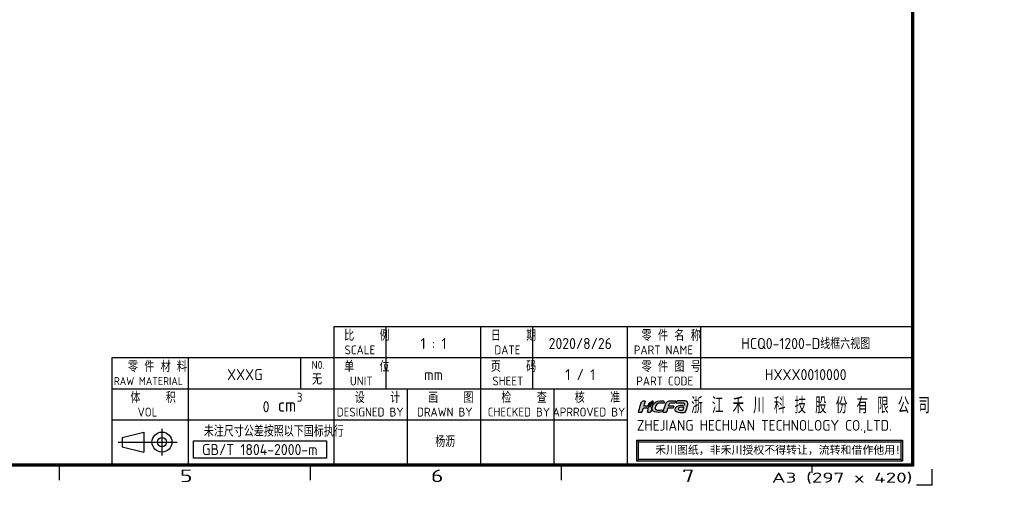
# Model space of a CAD drawing. Extents: x 0 to 576, y 0 to 389.
# Tile 20 of 22: x 288 to 576, y 0 to 136. Entities that reach past the tile are written whole.
import ezdxf
from ezdxf.enums import TextEntityAlignment as Align

# ---------------------------------------------------------------- set-up
doc = ezdxf.new("R2010")
doc.units = 0
doc.header["$LTSCALE"] = 23.1
doc.header["$MEASUREMENT"] = 0
doc.layers.get('0').update_dxf_attribs({"linetype": 'CONTINUOUS'})
doc.layers.add('限高区域④', color=3, linetype='CONTINUOUS')
doc.layers.add('限高区域⑤', color=4, linetype='CONTINUOUS')
doc.styles.get("Standard").update_dxf_attribs({"font": 'isocp3.shx', "bigfont": 'gbcbig.shx'})

# ---------------------------------------------------------------- blocks, each defined once
blk = doc.blocks.new('*T1')
at = {"linetype": 'ByBlock', "width": 1.656197}
blk.add_text('A3 (297 x 420)', height=2, dxfattribs=at).set_placement((367, 16), (395, 16), align=Align.FIT)
blk = doc.blocks.new('hcfa')
at = {"layer": '限高区域⑤'}
h = blk.add_hatch(color=164, dxfattribs=at)
edge = h.paths.add_edge_path()
edge.add_spline(control_points=[(7.07, 2.36), (6.56, 2.36), (5.94, 2.45), (5.68, 1.95)], knot_values=[0.842105, 0.842105, 0.842105, 0.842105, 0.894737, 0.894737, 0.894737, 0.894737], degree=3, periodic=0)
edge.add_spline(control_points=[(5.68, 1.95), (5.5, 1.6), (5.1, 0.37), (5.04, 0.05)], knot_values=[0.894737, 0.894737, 0.894737, 0.894737, 1, 1, 1, 1], degree=3, periodic=0)
edge.add_spline(control_points=[(5.04, 0.05), (5.04, 0.02), (5.04, -0.03), (5.11, -0.03), (5.11, -0.03), (5.11, -0.03), (5.64, -0.03), (5.64, -0.03)], knot_values=[0, 0, 0, 0, 0.052632, 0.052632, 0.052632, 0.052632, 0.105263, 0.105263, 0.105263, 0.105263], degree=3, periodic=0)
edge.add_spline(control_points=[(5.64, -0.03), (5.76, -0.03), (5.74, 0.02), (5.79, 0.22)], knot_values=[0.105263, 0.105263, 0.105263, 0.105263, 0.157895, 0.157895, 0.157895, 0.157895], degree=3, periodic=0)
edge.add_spline(control_points=[(5.79, 0.22), (5.83, 0.33), (5.92, 0.77), (6.02, 0.82)], knot_values=[0.157895, 0.157895, 0.157895, 0.157895, 0.210526, 0.210526, 0.210526, 0.210526], degree=3, periodic=0)
edge.add_spline(control_points=[(6.02, 0.82), (6.12, 0.94), (6.84, 0.81), (7.05, 0.86)], knot_values=[0.210526, 0.210526, 0.210526, 0.210526, 0.263158, 0.263158, 0.263158, 0.263158], degree=3, periodic=0)
edge.add_spline(control_points=[(7.05, 0.86), (7.09, 0.87), (7.11, 0.89), (7.12, 0.92)], knot_values=[0.263158, 0.263158, 0.263158, 0.263158, 0.315789, 0.315789, 0.315789, 0.315789], degree=3, periodic=0)
edge.add_spline(control_points=[(7.12, 0.92), (7.14, 0.97), (7.21, 1.14), (7.21, 1.2)], knot_values=[0.315789, 0.315789, 0.315789, 0.315789, 0.368421, 0.368421, 0.368421, 0.368421], degree=3, periodic=0)
edge.add_spline(control_points=[(7.21, 1.2), (7.21, 1.24), (7.23, 1.29), (7.18, 1.3)], knot_values=[0.368421, 0.368421, 0.368421, 0.368421, 0.421053, 0.421053, 0.421053, 0.421053], degree=3, periodic=0)
edge.add_spline(control_points=[(7.18, 1.3), (6.84, 1.38), (6.46, 1.35), (6.12, 1.32)], knot_values=[0.421053, 0.421053, 0.421053, 0.421053, 0.473684, 0.473684, 0.473684, 0.473684], degree=3, periodic=0)
edge.add_spline(control_points=[(6.12, 1.32), (6.12, 1.37), (6.16, 1.49), (6.17, 1.54)], knot_values=[0.473684, 0.473684, 0.473684, 0.473684, 0.526316, 0.526316, 0.526316, 0.526316], degree=3, periodic=0)
edge.add_spline(control_points=[(6.17, 1.54), (6.24, 1.77), (6.43, 1.86), (6.7, 1.86), (6.7, 1.86), (6.7, 1.86), (7.19, 1.86), (7.19, 1.86)], knot_values=[0.526316, 0.526316, 0.526316, 0.526316, 0.578947, 0.578947, 0.578947, 0.578947, 0.631579, 0.631579, 0.631579, 0.631579], degree=3, periodic=0)
edge.add_spline(control_points=[(7.19, 1.86), (7.31, 1.86), (7.45, 1.84), (7.48, 1.91)], knot_values=[0.631579, 0.631579, 0.631579, 0.631579, 0.684211, 0.684211, 0.684211, 0.684211], degree=3, periodic=0)
edge.add_spline(control_points=[(7.48, 1.91), (7.5, 1.96), (7.57, 2.13), (7.57, 2.19)], knot_values=[0.684211, 0.684211, 0.684211, 0.684211, 0.736842, 0.736842, 0.736842, 0.736842], degree=3, periodic=0)
edge.add_spline(control_points=[(7.57, 2.19), (7.57, 2.25), (7.56, 2.29), (7.49, 2.32)], knot_values=[0.736842, 0.736842, 0.736842, 0.736842, 0.789474, 0.789474, 0.789474, 0.789474], degree=3, periodic=0)
edge.add_spline(control_points=[(7.49, 2.32), (7.38, 2.36), (7.17, 2.36), (7.07, 2.36)], knot_values=[0.789474, 0.789474, 0.789474, 0.789474, 0.842105, 0.842105, 0.842105, 0.842105], degree=3, periodic=0)
edge = h.paths.add_edge_path()
edge.add_spline(control_points=[(3.72, 1.65), (4.08, 2.02), (4.83, 1.84), (5.23, 1.86)], knot_values=[0.538462, 0.538462, 0.538462, 0.538462, 0.615385, 0.615385, 0.615385, 0.615385], degree=3, periodic=0)
edge.add_spline(control_points=[(5.23, 1.86), (5.27, 1.86), (5.31, 2.17), (5.2, 2.29)], knot_values=[0.615385, 0.615385, 0.615385, 0.615385, 0.692308, 0.692308, 0.692308, 0.692308], degree=3, periodic=0)
edge.add_spline(control_points=[(5.2, 2.29), (5.15, 2.34), (5.05, 2.36), (4.95, 2.37)], knot_values=[0.692308, 0.692308, 0.692308, 0.692308, 0.769231, 0.769231, 0.769231, 0.769231], degree=3, periodic=0)
edge.add_spline(control_points=[(4.95, 2.37), (4.27, 2.4), (3.51, 2.36), (3.08, 1.72)], knot_values=[0.769231, 0.769231, 0.769231, 0.769231, 0.846154, 0.846154, 0.846154, 0.846154], degree=3, periodic=0)
edge.add_spline(control_points=[(3.08, 1.72), (2.87, 1.41), (2.66, 0.72), (2.88, 0.37)], knot_values=[0.846154, 0.846154, 0.846154, 0.846154, 1, 1, 1, 1], degree=3, periodic=0)
edge.add_spline(control_points=[(2.88, 0.37), (2.95, 0.26), (3.06, 0.13), (3.25, 0.08)], knot_values=[0, 0, 0, 0, 0.076923, 0.076923, 0.076923, 0.076923], degree=3, periodic=0)
edge.add_spline(control_points=[(3.25, 0.08), (3.71, -0.04), (4.59, -0.06), (4.85, 0.08)], knot_values=[0.076923, 0.076923, 0.076923, 0.076923, 0.153846, 0.153846, 0.153846, 0.153846], degree=3, periodic=0)
edge.add_spline(control_points=[(4.85, 0.08), (4.96, 0.13), (5.03, 0.39), (5, 0.47)], knot_values=[0.153846, 0.153846, 0.153846, 0.153846, 0.230769, 0.230769, 0.230769, 0.230769], degree=3, periodic=0)
edge.add_spline(control_points=[(5, 0.47), (4.99, 0.51), (4.61, 0.46), (4.52, 0.46)], knot_values=[0.230769, 0.230769, 0.230769, 0.230769, 0.307692, 0.307692, 0.307692, 0.307692], degree=3, periodic=0)
edge.add_spline(control_points=[(4.52, 0.46), (4.29, 0.45), (3.89, 0.42), (3.69, 0.5)], knot_values=[0.307692, 0.307692, 0.307692, 0.307692, 0.384615, 0.384615, 0.384615, 0.384615], degree=3, periodic=0)
edge.add_spline(control_points=[(3.69, 0.5), (3.51, 0.58), (3.39, 0.62), (3.39, 0.8)], knot_values=[0.384615, 0.384615, 0.384615, 0.384615, 0.461538, 0.461538, 0.461538, 0.461538], degree=3, periodic=0)
edge.add_spline(control_points=[(3.39, 0.8), (3.39, 1.04), (3.54, 1.47), (3.72, 1.65)], knot_values=[0.461538, 0.461538, 0.461538, 0.461538, 0.538462, 0.538462, 0.538462, 0.538462], degree=3, periodic=0)
edge = h.paths.add_edge_path()
edge.add_spline(control_points=[(1.07, 1.31), (1.08, 1.43), (1.2, 1.78), (1.24, 1.9)], knot_values=[0.68, 0.68, 0.68, 0.68, 0.72, 0.72, 0.72, 0.72], degree=3, periodic=0)
edge.add_spline(control_points=[(1.24, 1.9), (1.26, 1.97), (1.36, 2.23), (1.36, 2.28)], knot_values=[0.72, 0.72, 0.72, 0.72, 0.76, 0.76, 0.76, 0.76], degree=3, periodic=0)
edge.add_spline(control_points=[(1.36, 2.28), (1.36, 2.39), (1.07, 2.39), (0.92, 2.35)], knot_values=[0.76, 0.76, 0.76, 0.76, 0.8, 0.8, 0.8, 0.8], degree=3, periodic=0)
edge.add_spline(control_points=[(0.92, 2.35), (0.83, 2.31), (0.74, 2.24), (0.68, 2.17)], knot_values=[0.8, 0.8, 0.8, 0.8, 0.84, 0.84, 0.84, 0.84], degree=3, periodic=0)
edge.add_spline(control_points=[(0.68, 2.17), (0.61, 2.08), (0.53, 1.93), (0.5, 1.82)], knot_values=[0.84, 0.84, 0.84, 0.84, 0.88, 0.88, 0.88, 0.88], degree=3, periodic=0)
edge.add_spline(control_points=[(0.5, 1.82), (0.35, 1.34), (0.22, 0.86), (0.09, 0.38)], knot_values=[0.88, 0.88, 0.88, 0.88, 0.92, 0.92, 0.92, 0.92], degree=3, periodic=0)
edge.add_spline(control_points=[(0.09, 0.38), (0.07, 0.32), (-0.01, 0.1), (-0.01, 0.05)], knot_values=[0.92, 0.92, 0.92, 0.92, 1, 1, 1, 1], degree=3, periodic=0)
edge.add_spline(control_points=[(-0.01, 0.05), (-0.01, 0.02), (-0.01, -0.03), (0.06, -0.03), (0.06, -0.03), (0.06, -0.03), (0.59, -0.03), (0.59, -0.03)], knot_values=[0, 0, 0, 0, 0.04, 0.04, 0.04, 0.04, 0.08, 0.08, 0.08, 0.08], degree=3, periodic=0)
edge.add_spline(control_points=[(0.59, -0.03), (0.71, -0.03), (0.72, 0.1), (0.75, 0.22), (0.75, 0.22), (0.75, 0.22), (0.89, 0.69), (0.89, 0.69)], knot_values=[0.08, 0.08, 0.08, 0.08, 0.12, 0.12, 0.12, 0.12, 0.16, 0.16, 0.16, 0.16], degree=3, periodic=0)
edge.add_spline(control_points=[(0.89, 0.69), (0.91, 0.76), (0.93, 0.77), (0.99, 0.8)], knot_values=[0.16, 0.16, 0.16, 0.16, 0.2, 0.2, 0.2, 0.2], degree=3, periodic=0)
edge.add_spline(control_points=[(0.99, 0.8), (1.12, 0.86), (1.89, 0.9), (1.97, 0.81)], knot_values=[0.2, 0.2, 0.2, 0.2, 0.24, 0.24, 0.24, 0.24], degree=3, periodic=0)
edge.add_spline(control_points=[(1.97, 0.81), (2.06, 0.7), (1.94, 0.45), (1.89, 0.3)], knot_values=[0.24, 0.24, 0.24, 0.24, 0.28, 0.28, 0.28, 0.28], degree=3, periodic=0)
edge.add_spline(control_points=[(1.89, 0.3), (1.87, 0.21), (1.75, -0.03), (1.9, -0.03), (1.9, -0.03), (1.9, -0.03), (2.39, -0.03), (2.39, -0.03)], knot_values=[0.28, 0.28, 0.28, 0.28, 0.32, 0.32, 0.32, 0.32, 0.36, 0.36, 0.36, 0.36], degree=3, periodic=0)
edge.add_spline(control_points=[(2.39, -0.03), (2.47, -0.03), (2.66, 0.65), (2.66, 0.77)], knot_values=[0.36, 0.36, 0.36, 0.36, 0.4, 0.4, 0.4, 0.4], degree=3, periodic=0)
edge.add_spline(control_points=[(2.66, 0.77), (2.66, 0.98), (2.57, 1.1), (2.45, 1.19)], knot_values=[0.4, 0.4, 0.4, 0.4, 0.44, 0.44, 0.44, 0.44], degree=3, periodic=0)
edge.add_spline(control_points=[(2.45, 1.19), (2.4, 1.22), (2.34, 1.25), (2.28, 1.27)], knot_values=[0.44, 0.44, 0.44, 0.44, 0.48, 0.48, 0.48, 0.48], degree=3, periodic=0)
edge.add_spline(control_points=[(2.28, 1.27), (2.25, 1.27), (2.22, 1.27), (2.19, 1.26)], knot_values=[0.48, 0.48, 0.48, 0.48, 0.52, 0.52, 0.52, 0.52], degree=3, periodic=0)
edge.add_spline(control_points=[(2.19, 1.26), (2.15, 1.09), (2.21, 1.14), (2.01, 1.05)], knot_values=[0.52, 0.52, 0.52, 0.52, 0.56, 0.56, 0.56, 0.56], degree=3, periodic=0)
edge.add_spline(control_points=[(2.01, 1.05), (1.98, 1.04), (2, 1.04), (1.96, 1.03)], knot_values=[0.56, 0.56, 0.56, 0.56, 0.6, 0.6, 0.6, 0.6], degree=3, periodic=0)
edge.add_spline(control_points=[(1.96, 1.03), (1.96, 1.1), (1.99, 1.22), (2.03, 1.33)], knot_values=[0.6, 0.6, 0.6, 0.6, 0.64, 0.64, 0.64, 0.64], degree=3, periodic=0)
edge.add_spline(control_points=[(2.03, 1.33), (1.71, 1.37), (1.35, 1.32), (1.07, 1.31)], knot_values=[0.64, 0.64, 0.64, 0.64, 0.68, 0.68, 0.68, 0.68], degree=3, periodic=0)
edge = h.paths.add_edge_path()
edge.add_spline(control_points=[(9.76, 0.39), (9.93, 0.81), (10.07, 1.5), (10.1, 1.82)], knot_values=[0, 0, 0, 0, 0.045455, 0.045455, 0.045455, 0.045455], degree=3, periodic=0)
edge.add_spline(control_points=[(10.1, 1.82), (10.09, 1.99), (10.01, 2.14), (9.78, 2.25)], knot_values=[0.909091, 0.909091, 0.909091, 0.909091, 1, 1, 1, 1], degree=3, periodic=0)
edge.add_spline(control_points=[(9.78, 2.25), (9.53, 2.38), (9.13, 2.37), (8.82, 2.37)], knot_values=[0.863636, 0.863636, 0.863636, 0.863636, 0.909091, 0.909091, 0.909091, 0.909091], degree=3, periodic=0)
edge.add_spline(control_points=[(8.82, 2.37), (8.55, 2.37), (8.28, 2.37), (8.04, 2.34)], knot_values=[0.818182, 0.818182, 0.818182, 0.818182, 0.863636, 0.863636, 0.863636, 0.863636], degree=3, periodic=0)
edge.add_spline(control_points=[(8.04, 2.34), (7.98, 2.33), (7.9, 2.32), (7.86, 2.29)], knot_values=[0.772727, 0.772727, 0.772727, 0.772727, 0.818182, 0.818182, 0.818182, 0.818182], degree=3, periodic=0)
edge.add_spline(control_points=[(7.86, 2.29), (7.79, 2.25), (7.73, 2), (7.71, 1.93)], knot_values=[0.727273, 0.727273, 0.727273, 0.727273, 0.772727, 0.772727, 0.772727, 0.772727], degree=3, periodic=0)
edge.add_spline(control_points=[(7.71, 1.93), (7.7, 1.89), (7.68, 1.86), (7.72, 1.86)], knot_values=[0.681818, 0.681818, 0.681818, 0.681818, 0.727273, 0.727273, 0.727273, 0.727273], degree=3, periodic=0)
edge.add_spline(control_points=[(7.72, 1.86), (8.06, 1.9), (9.44, 2.11), (9.44, 1.71)], knot_values=[0.636364, 0.636364, 0.636364, 0.636364, 0.681818, 0.681818, 0.681818, 0.681818], degree=3, periodic=0)
edge.add_spline(control_points=[(9.44, 1.71), (9.44, 1.65), (9.43, 1.5), (9.4, 1.48)], knot_values=[0.590909, 0.590909, 0.590909, 0.590909, 0.636364, 0.636364, 0.636364, 0.636364], degree=3, periodic=0)
edge.add_spline(control_points=[(9.4, 1.48), (9.39, 1.47), (9.38, 1.47), (9.36, 1.47)], knot_values=[0.545455, 0.545455, 0.545455, 0.545455, 0.590909, 0.590909, 0.590909, 0.590909], degree=3, periodic=0)
edge.add_spline(control_points=[(9.36, 1.47), (8.99, 1.39), (8.61, 1.41), (8.23, 1.31)], knot_values=[0.5, 0.5, 0.5, 0.5, 0.545455, 0.545455, 0.545455, 0.545455], degree=3, periodic=0)
edge.add_spline(control_points=[(8.23, 1.31), (8.05, 1.26), (7.85, 1.18), (7.71, 1.07)], knot_values=[0.454545, 0.454545, 0.454545, 0.454545, 0.5, 0.5, 0.5, 0.5], degree=3, periodic=0)
edge.add_spline(control_points=[(7.71, 1.07), (7.64, 1.01), (7.57, 0.94), (7.52, 0.87)], knot_values=[0.409091, 0.409091, 0.409091, 0.409091, 0.454545, 0.454545, 0.454545, 0.454545], degree=3, periodic=0)
edge.add_spline(control_points=[(7.52, 0.87), (7.44, 0.72), (7.38, 0.48), (7.47, 0.32)], knot_values=[0.363636, 0.363636, 0.363636, 0.363636, 0.409091, 0.409091, 0.409091, 0.409091], degree=3, periodic=0)
edge.add_spline(control_points=[(7.47, 0.32), (7.5, 0.28), (7.53, 0.24), (7.57, 0.21)], knot_values=[0.318182, 0.318182, 0.318182, 0.318182, 0.363636, 0.363636, 0.363636, 0.363636], degree=3, periodic=0)
edge.add_spline(control_points=[(7.57, 0.21), (7.78, -0.01), (8.48, -0.04), (8.78, -0.02)], knot_values=[0.272727, 0.272727, 0.272727, 0.272727, 0.318182, 0.318182, 0.318182, 0.318182], degree=3, periodic=0)
edge.add_spline(control_points=[(8.78, -0.02), (8.82, -0.02), (8.85, -0.02), (8.96, -0.01)], knot_values=[0.227273, 0.227273, 0.227273, 0.227273, 0.272727, 0.272727, 0.272727, 0.272727], degree=3, periodic=0)
edge.add_spline(control_points=[(8.96, -0.01), (8.96, -0.01), (8.95, -0.04), (8.95, -0.04)], knot_values=[0.181818, 0.181818, 0.181818, 0.181818, 0.227273, 0.227273, 0.227273, 0.227273], degree=3, periodic=0)
edge.add_spline(control_points=[(8.95, -0.04), (8.95, -0.04), (8.95, -0.04), (8.96, -0.04)], knot_values=[0.136364, 0.136364, 0.136364, 0.136364, 0.181818, 0.181818, 0.181818, 0.181818], degree=3, periodic=0)
edge.add_spline(control_points=[(8.96, -0.04), (9.17, -0.04), (9.51, -0.01), (9.57, 0.04)], knot_values=[0.090909, 0.090909, 0.090909, 0.090909, 0.136364, 0.136364, 0.136364, 0.136364], degree=3, periodic=0)
edge.add_spline(control_points=[(9.57, 0.04), (9.64, 0.1), (9.72, 0.29), (9.76, 0.39)], knot_values=[0.045455, 0.045455, 0.045455, 0.045455, 0.090909, 0.090909, 0.090909, 0.090909], degree=3, periodic=0)
edge = h.paths.add_edge_path(flags=16)
edge.add_spline(control_points=[(9.27, 1.06), (9.24, 0.91), (9.12, 0.54), (9.07, 0.41)], knot_values=[0.6, 0.6, 0.6, 0.6, 1, 1, 1, 1], degree=3, periodic=0)
edge.add_spline(control_points=[(9.07, 0.41), (8.88, 0.41), (8.11, 0.36), (8.11, 0.65)], knot_values=[0, 0, 0, 0, 0.2, 0.2, 0.2, 0.2], degree=3, periodic=0)
edge.add_spline(control_points=[(8.11, 0.65), (8.11, 0.76), (8.19, 0.85), (8.26, 0.9)], knot_values=[0.2, 0.2, 0.2, 0.2, 0.4, 0.4, 0.4, 0.4], degree=3, periodic=0)
edge.add_spline(control_points=[(8.26, 0.9), (8.43, 1.01), (9.09, 1.06), (9.27, 1.06)], knot_values=[0.4, 0.4, 0.4, 0.4, 0.6, 0.6, 0.6, 0.6], degree=3, periodic=0)
h = blk.add_hatch(color=82, dxfattribs=at)
edge = h.paths.add_edge_path()
edge.add_spline(control_points=[(2.71, 1.97), (2.54, 1.64), (2.3, 1.69), (2.12, 1.4)], knot_values=[0.823529, 0.823529, 0.823529, 0.823529, 0.882353, 0.882353, 0.882353, 0.882353], degree=3, periodic=0)
edge.add_spline(control_points=[(2.12, 1.4), (2.08, 1.35), (2.02, 1.18), (2.02, 1.11)], knot_values=[0.882353, 0.882353, 0.882353, 0.882353, 1, 1, 1, 1], degree=3, periodic=0)
edge.add_spline(control_points=[(2.02, 1.11), (2.03, 1.11), (2.03, 1.11), (2.04, 1.12)], knot_values=[0, 0, 0, 0, 0.058824, 0.058824, 0.058824, 0.058824], degree=3, periodic=0)
edge.add_spline(control_points=[(2.04, 1.12), (2.14, 1.16), (2.1, 1.13), (2.13, 1.24)], knot_values=[0.058824, 0.058824, 0.058824, 0.058824, 0.117647, 0.117647, 0.117647, 0.117647], degree=3, periodic=0)
edge.add_spline(control_points=[(2.13, 1.24), (2.14, 1.27), (2.14, 1.28), (2.15, 1.31)], knot_values=[0.117647, 0.117647, 0.117647, 0.117647, 0.176471, 0.176471, 0.176471, 0.176471], degree=3, periodic=0)
edge.add_spline(control_points=[(2.15, 1.31), (2.51, 1.32), (2.84, 1.56), (2.9, 1.92)], knot_values=[0.176471, 0.176471, 0.176471, 0.176471, 0.235294, 0.235294, 0.235294, 0.235294], degree=3, periodic=0)
edge.add_spline(control_points=[(2.9, 1.92), (2.91, 1.98), (2.92, 2.04), (2.92, 2.11)], knot_values=[0.235294, 0.235294, 0.235294, 0.235294, 0.294118, 0.294118, 0.294118, 0.294118], degree=3, periodic=0)
edge.add_spline(control_points=[(2.92, 2.11), (2.92, 2.11), (2.92, 2.25), (2.92, 2.25)], knot_values=[0.294118, 0.294118, 0.294118, 0.294118, 0.352941, 0.352941, 0.352941, 0.352941], degree=3, periodic=0)
edge.add_spline(control_points=[(2.92, 2.25), (2.92, 2.29), (2.92, 2.32), (2.92, 2.37)], knot_values=[0.352941, 0.352941, 0.352941, 0.352941, 0.411765, 0.411765, 0.411765, 0.411765], degree=3, periodic=0)
edge.add_spline(control_points=[(2.92, 2.37), (2.87, 2.37), (2.88, 2.33), (2.79, 2.25)], knot_values=[0.411765, 0.411765, 0.411765, 0.411765, 0.470588, 0.470588, 0.470588, 0.470588], degree=3, periodic=0)
edge.add_spline(control_points=[(2.79, 2.25), (2.66, 2.14), (2.52, 2.13), (2.35, 2.01)], knot_values=[0.470588, 0.470588, 0.470588, 0.470588, 0.529412, 0.529412, 0.529412, 0.529412], degree=3, periodic=0)
edge.add_spline(control_points=[(2.35, 2.01), (2.26, 1.95), (2.18, 1.87), (2.13, 1.77)], knot_values=[0.529412, 0.529412, 0.529412, 0.529412, 0.588235, 0.588235, 0.588235, 0.588235], degree=3, periodic=0)
edge.add_spline(control_points=[(2.13, 1.77), (2.11, 1.72), (2.08, 1.67), (2.07, 1.6)], knot_values=[0.588235, 0.588235, 0.588235, 0.588235, 0.647059, 0.647059, 0.647059, 0.647059], degree=3, periodic=0)
edge.add_spline(control_points=[(2.07, 1.6), (2.07, 1.59), (2.05, 1.39), (2.08, 1.39)], knot_values=[0.647059, 0.647059, 0.647059, 0.647059, 0.705882, 0.705882, 0.705882, 0.705882], degree=3, periodic=0)
edge.add_spline(control_points=[(2.08, 1.39), (2.1, 1.46), (2.17, 1.57), (2.3, 1.65)], knot_values=[0.705882, 0.705882, 0.705882, 0.705882, 0.764706, 0.764706, 0.764706, 0.764706], degree=3, periodic=0)
edge.add_spline(control_points=[(2.3, 1.65), (2.49, 1.77), (2.61, 1.83), (2.71, 1.97)], knot_values=[0.764706, 0.764706, 0.764706, 0.764706, 0.823529, 0.823529, 0.823529, 0.823529], degree=3, periodic=0)
at = {"layer": '限高区域④', "color": 164}
for points, knots in [([(-0.01, 0.05), (-0.01, 0.02), (-0.01, -0.03), (0.06, -0.03), (0.06, -0.03), (0.06, -0.03), (0.59, -0.03), (0.59, -0.03), (0.59, -0.03), (0.71, -0.03), (0.72, 0.1), (0.75, 0.22), (0.75, 0.22), (0.75, 0.22), (0.89, 0.69), (0.89, 0.69), (0.89, 0.69), (0.91, 0.76), (0.93, 0.77), (0.99, 0.8), (0.99, 0.8), (1.12, 0.86), (1.89, 0.9), (1.97, 0.81), (1.97, 0.81), (2.06, 0.7), (1.94, 0.45), (1.89, 0.3), (1.89, 0.3), (1.87, 0.21), (1.75, -0.03), (1.9, -0.03), (1.9, -0.03), (1.9, -0.03), (2.39, -0.03), (2.39, -0.03), (2.39, -0.03), (2.47, -0.03), (2.66, 0.65), (2.66, 0.77), (2.66, 0.77), (2.66, 0.98), (2.57, 1.1), (2.45, 1.19), (2.45, 1.19), (2.4, 1.22), (2.34, 1.25), (2.28, 1.27), (2.28, 1.27), (2.25, 1.27), (2.22, 1.27), (2.19, 1.26), (2.19, 1.26), (2.15, 1.09), (2.21, 1.14), (2.01, 1.05), (2.01, 1.05), (1.98, 1.04), (2, 1.04), (1.96, 1.03), (1.96, 1.03), (1.96, 1.1), (1.99, 1.22), (2.03, 1.33), (2.03, 1.33), (1.71, 1.37), (1.35, 1.32), (1.07, 1.31), (1.07, 1.31), (1.08, 1.43), (1.2, 1.78), (1.24, 1.9), (1.24, 1.9), (1.26, 1.97), (1.36, 2.23), (1.36, 2.28), (1.36, 2.28), (1.36, 2.39), (1.07, 2.39), (0.92, 2.35), (0.92, 2.35), (0.83, 2.31), (0.74, 2.24), (0.68, 2.17), (0.68, 2.17), (0.61, 2.08), (0.53, 1.93), (0.5, 1.82), (0.5, 1.82), (0.35, 1.34), (0.22, 0.86), (0.09, 0.38), (0.09, 0.38), (0.07, 0.32), (-0.01, 0.1), (-0.01, 0.05)], [0, 0, 0, 0, 0.04, 0.04, 0.04, 0.04, 0.08, 0.08, 0.08, 0.08, 0.12, 0.12, 0.12, 0.12, 0.16, 0.16, 0.16, 0.16, 0.2, 0.2, 0.2, 0.2, 0.24, 0.24, 0.24, 0.24, 0.28, 0.28, 0.28, 0.28, 0.32, 0.32, 0.32, 0.32, 0.36, 0.36, 0.36, 0.36, 0.4, 0.4, 0.4, 0.4, 0.44, 0.44, 0.44, 0.44, 0.48, 0.48, 0.48, 0.48, 0.52, 0.52, 0.52, 0.52, 0.56, 0.56, 0.56, 0.56, 0.6, 0.6, 0.6, 0.6, 0.64, 0.64, 0.64, 0.64, 0.68, 0.68, 0.68, 0.68, 0.72, 0.72, 0.72, 0.72, 0.76, 0.76, 0.76, 0.76, 0.8, 0.8, 0.8, 0.8, 0.84, 0.84, 0.84, 0.84, 0.88, 0.88, 0.88, 0.88, 0.92, 0.92, 0.92, 0.92, 1, 1, 1, 1]), ([(2.88, 0.37), (2.95, 0.26), (3.06, 0.13), (3.25, 0.08), (3.25, 0.08), (3.71, -0.04), (4.59, -0.06), (4.85, 0.08), (4.85, 0.08), (4.96, 0.13), (5.03, 0.39), (5, 0.47), (5, 0.47), (4.99, 0.51), (4.61, 0.46), (4.52, 0.46), (4.52, 0.46), (4.29, 0.45), (3.89, 0.42), (3.69, 0.5), (3.69, 0.5), (3.51, 0.58), (3.39, 0.62), (3.39, 0.8), (3.39, 0.8), (3.39, 1.04), (3.54, 1.47), (3.72, 1.65), (3.72, 1.65), (4.08, 2.02), (4.83, 1.84), (5.23, 1.86), (5.23, 1.86), (5.27, 1.86), (5.31, 2.17), (5.2, 2.29), (5.2, 2.29), (5.15, 2.34), (5.05, 2.36), (4.95, 2.37), (4.95, 2.37), (4.27, 2.4), (3.51, 2.36), (3.08, 1.72), (3.08, 1.72), (2.87, 1.41), (2.66, 0.72), (2.88, 0.37)], [0, 0, 0, 0, 0.076923, 0.076923, 0.076923, 0.076923, 0.153846, 0.153846, 0.153846, 0.153846, 0.230769, 0.230769, 0.230769, 0.230769, 0.307692, 0.307692, 0.307692, 0.307692, 0.384615, 0.384615, 0.384615, 0.384615, 0.461538, 0.461538, 0.461538, 0.461538, 0.538462, 0.538462, 0.538462, 0.538462, 0.615385, 0.615385, 0.615385, 0.615385, 0.692308, 0.692308, 0.692308, 0.692308, 0.769231, 0.769231, 0.769231, 0.769231, 0.846154, 0.846154, 0.846154, 0.846154, 1, 1, 1, 1]), ([(5.04, 0.05), (5.04, 0.02), (5.04, -0.03), (5.11, -0.03), (5.11, -0.03), (5.11, -0.03), (5.64, -0.03), (5.64, -0.03), (5.64, -0.03), (5.76, -0.03), (5.74, 0.02), (5.79, 0.22), (5.79, 0.22), (5.83, 0.33), (5.92, 0.77), (6.02, 0.82), (6.02, 0.82), (6.12, 0.94), (6.84, 0.81), (7.05, 0.86), (7.05, 0.86), (7.09, 0.87), (7.11, 0.89), (7.12, 0.92), (7.12, 0.92), (7.14, 0.97), (7.21, 1.14), (7.21, 1.2), (7.21, 1.2), (7.21, 1.24), (7.23, 1.29), (7.18, 1.3), (7.18, 1.3), (6.84, 1.38), (6.46, 1.35), (6.12, 1.32), (6.12, 1.32), (6.12, 1.37), (6.16, 1.49), (6.17, 1.54), (6.17, 1.54), (6.24, 1.77), (6.43, 1.86), (6.7, 1.86), (6.7, 1.86), (6.7, 1.86), (7.19, 1.86), (7.19, 1.86), (7.19, 1.86), (7.31, 1.86), (7.45, 1.84), (7.48, 1.91), (7.48, 1.91), (7.5, 1.96), (7.57, 2.13), (7.57, 2.19), (7.57, 2.19), (7.57, 2.25), (7.56, 2.29), (7.49, 2.32), (7.49, 2.32), (7.38, 2.36), (7.17, 2.36), (7.07, 2.36), (7.07, 2.36), (6.56, 2.36), (5.94, 2.45), (5.68, 1.95), (5.68, 1.95), (5.5, 1.6), (5.1, 0.37), (5.04, 0.05)], [0, 0, 0, 0, 0.052632, 0.052632, 0.052632, 0.052632, 0.105263, 0.105263, 0.105263, 0.105263, 0.157895, 0.157895, 0.157895, 0.157895, 0.210526, 0.210526, 0.210526, 0.210526, 0.263158, 0.263158, 0.263158, 0.263158, 0.315789, 0.315789, 0.315789, 0.315789, 0.368421, 0.368421, 0.368421, 0.368421, 0.421053, 0.421053, 0.421053, 0.421053, 0.473684, 0.473684, 0.473684, 0.473684, 0.526316, 0.526316, 0.526316, 0.526316, 0.578947, 0.578947, 0.578947, 0.578947, 0.631579, 0.631579, 0.631579, 0.631579, 0.684211, 0.684211, 0.684211, 0.684211, 0.736842, 0.736842, 0.736842, 0.736842, 0.789474, 0.789474, 0.789474, 0.789474, 0.842105, 0.842105, 0.842105, 0.842105, 0.894737, 0.894737, 0.894737, 0.894737, 1, 1, 1, 1]), ([(10.1, 1.82), (10.07, 1.5), (9.93, 0.81), (9.76, 0.39), (9.76, 0.39), (9.72, 0.29), (9.64, 0.1), (9.57, 0.04), (9.57, 0.04), (9.51, -0.01), (9.17, -0.04), (8.96, -0.04), (8.96, -0.04), (8.95, -0.04), (8.95, -0.04), (8.95, -0.04), (8.95, -0.04), (8.95, -0.04), (8.96, -0.01), (8.96, -0.01), (8.96, -0.01), (8.85, -0.02), (8.82, -0.02), (8.78, -0.02), (8.78, -0.02), (8.48, -0.04), (7.78, -0.01), (7.57, 0.21), (7.57, 0.21), (7.53, 0.24), (7.5, 0.28), (7.47, 0.32), (7.47, 0.32), (7.38, 0.48), (7.44, 0.72), (7.52, 0.87), (7.52, 0.87), (7.57, 0.94), (7.64, 1.01), (7.71, 1.07), (7.71, 1.07), (7.85, 1.18), (8.05, 1.26), (8.23, 1.31), (8.23, 1.31), (8.61, 1.41), (8.99, 1.39), (9.36, 1.47), (9.36, 1.47), (9.38, 1.47), (9.39, 1.47), (9.4, 1.48), (9.4, 1.48), (9.43, 1.5), (9.44, 1.65), (9.44, 1.71), (9.44, 1.71), (9.44, 2.11), (8.06, 1.9), (7.72, 1.86), (7.72, 1.86), (7.68, 1.86), (7.7, 1.89), (7.71, 1.93), (7.71, 1.93), (7.73, 2), (7.79, 2.25), (7.86, 2.29), (7.86, 2.29), (7.9, 2.32), (7.98, 2.33), (8.04, 2.34), (8.04, 2.34), (8.28, 2.37), (8.55, 2.37), (8.82, 2.37), (8.82, 2.37), (9.13, 2.37), (9.53, 2.38), (9.78, 2.25), (9.78, 2.25), (10.01, 2.14), (10.09, 1.99), (10.1, 1.82)], [0, 0, 0, 0, 0.045455, 0.045455, 0.045455, 0.045455, 0.090909, 0.090909, 0.090909, 0.090909, 0.136364, 0.136364, 0.136364, 0.136364, 0.181818, 0.181818, 0.181818, 0.181818, 0.227273, 0.227273, 0.227273, 0.227273, 0.272727, 0.272727, 0.272727, 0.272727, 0.318182, 0.318182, 0.318182, 0.318182, 0.363636, 0.363636, 0.363636, 0.363636, 0.409091, 0.409091, 0.409091, 0.409091, 0.454545, 0.454545, 0.454545, 0.454545, 0.5, 0.5, 0.5, 0.5, 0.545455, 0.545455, 0.545455, 0.545455, 0.590909, 0.590909, 0.590909, 0.590909, 0.636364, 0.636364, 0.636364, 0.636364, 0.681818, 0.681818, 0.681818, 0.681818, 0.727273, 0.727273, 0.727273, 0.727273, 0.772727, 0.772727, 0.772727, 0.772727, 0.818182, 0.818182, 0.818182, 0.818182, 0.863636, 0.863636, 0.863636, 0.863636, 0.909091, 0.909091, 0.909091, 0.909091, 1, 1, 1, 1]), ([(9.07, 0.41), (8.88, 0.41), (8.11, 0.36), (8.11, 0.65), (8.11, 0.65), (8.11, 0.76), (8.19, 0.85), (8.26, 0.9), (8.26, 0.9), (8.43, 1.01), (9.09, 1.06), (9.27, 1.06), (9.27, 1.06), (9.24, 0.91), (9.12, 0.54), (9.07, 0.41)], [0, 0, 0, 0, 0.2, 0.2, 0.2, 0.2, 0.4, 0.4, 0.4, 0.4, 0.6, 0.6, 0.6, 0.6, 1, 1, 1, 1])]:
    blk.add_open_spline(points, degree=3, knots=knots, dxfattribs=at)
at = {"layer": '限高区域④', "color": 82}
blk.add_open_spline([(2.02, 1.11), (2.03, 1.11), (2.03, 1.11), (2.04, 1.12), (2.04, 1.12), (2.14, 1.16), (2.1, 1.13), (2.13, 1.24), (2.13, 1.24), (2.14, 1.27), (2.14, 1.28), (2.15, 1.31), (2.15, 1.31), (2.51, 1.32), (2.84, 1.56), (2.9, 1.92), (2.9, 1.92), (2.91, 1.98), (2.92, 2.04), (2.92, 2.11), (2.92, 2.11), (2.92, 2.11), (2.92, 2.25), (2.92, 2.25), (2.92, 2.25), (2.92, 2.29), (2.92, 2.32), (2.92, 2.37), (2.92, 2.37), (2.87, 2.37), (2.88, 2.33), (2.79, 2.25), (2.79, 2.25), (2.66, 2.14), (2.52, 2.13), (2.35, 2.01), (2.35, 2.01), (2.26, 1.95), (2.18, 1.87), (2.13, 1.77), (2.13, 1.77), (2.11, 1.72), (2.08, 1.67), (2.07, 1.6), (2.07, 1.6), (2.07, 1.59), (2.05, 1.39), (2.08, 1.39), (2.08, 1.39), (2.1, 1.46), (2.17, 1.57), (2.3, 1.65), (2.3, 1.65), (2.49, 1.77), (2.61, 1.83), (2.71, 1.97), (2.71, 1.97), (2.54, 1.64), (2.3, 1.69), (2.12, 1.4), (2.12, 1.4), (2.08, 1.35), (2.02, 1.18), (2.02, 1.11)], degree=3, knots=[0, 0, 0, 0, 0.058824, 0.058824, 0.058824, 0.058824, 0.117647, 0.117647, 0.117647, 0.117647, 0.176471, 0.176471, 0.176471, 0.176471, 0.235294, 0.235294, 0.235294, 0.235294, 0.294118, 0.294118, 0.294118, 0.294118, 0.352941, 0.352941, 0.352941, 0.352941, 0.411765, 0.411765, 0.411765, 0.411765, 0.470588, 0.470588, 0.470588, 0.470588, 0.529412, 0.529412, 0.529412, 0.529412, 0.588235, 0.588235, 0.588235, 0.588235, 0.647059, 0.647059, 0.647059, 0.647059, 0.705882, 0.705882, 0.705882, 0.705882, 0.764706, 0.764706, 0.764706, 0.764706, 0.823529, 0.823529, 0.823529, 0.823529, 0.882353, 0.882353, 0.882353, 0.882353, 1, 1, 1, 1], dxfattribs=at)
blk = doc.blocks.new('A3')
for p, q in [((649.45, 294.88), (649.45, 4.47)), ((649.67, 295.1), (649.67, 4.24)), ((649.22, 294.65), (649.22, 4.69)), ((649.22, 35.61), (519.22, 35.61)), ((519.22, 35.61), (519.22, 4.69)), ((531.02, 21.61), (531.02, 35.61)), ((552.22, 35.61), (552.22, 4.69)), ((564.02, 21.61), (564.02, 35.61)), ((585.22, 35.61), (585.22, 4.69)), ((601.72, 35.61), (601.72, 21.61)), ((649.22, 28.61), (469.26, 28.61)), ((469.26, 28.61), (469.26, 4.69)), ((486.5, 4.69), (486.5, 28.61)), ((511.72, 28.61), (511.72, 21.61)), ((649.22, 21.61), (469.26, 21.61)), ((535.72, 21.61), (535.72, 4.69)), ((568.72, 21.61), (568.72, 4.69)), ((585.22, 14.61), (469.26, 14.61)), ((471.57, 10.71), (476.46, 11.92)), ((476.46, 11.92), (476.46, 7.41)), ((480.52, 12.66), (480.52, 6.62)), ((470.67, 9.67), (483.93, 9.67)), ((471.57, 10.71), (471.57, 8.62)), ((587.76, 9.76), (587.4, 10.11)), ((647.2, 10.11), (646.84, 9.76)), ((471.57, 8.62), (476.46, 7.41)), ((649.45, 4.47), (231.35, 4.47)), ((649.22, 4.69), (231.57, 4.69)), ((457.35, 4.47), (457.35, 1.08)), ((513.85, 4.47), (513.85, 1.08)), ((570.35, 4.47), (570.35, 1.08)), ((587.4, 5.37), (587.76, 5.73)), ((626.85, 4.47), (626.85, 2.77)), ((647.2, 5.37), (646.84, 5.73)), ((649.67, 4.24), (231.12, 4.24)), ((653.92, 0), (653.92, 3.54)), ((653.92, 0), (650.38, 0))]:
    blk.add_line(p, q)
for points in [[(487.58, 9.92), (517.59, 9.92), (517.59, 6.06), (487.58, 6.06)], [(587.4, 10.11), (647.2, 10.11), (647.2, 5.37), (587.4, 5.37)], [(587.76, 9.76), (646.84, 9.76), (646.84, 5.73), (587.76, 5.73)]]:
    blk.add_lwpolyline(points, close=True)
for radius in [2.25, 1.04]:
    blk.add_circle((480.52, 9.67), radius)
for name, p, xscale, yscale, zscale in [('hcfa', (587.8, 16.38), 1.1, 1.1, 1.1), ('*T1', (203.1, -17.54), 1.129999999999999, 1.129999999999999, 1.129999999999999)]:
    blk.add_blockref(name, p, dxfattribs=dict(xscale=xscale, yscale=yscale, zscale=zscale))
for s, height, p in [('比    例', 2.5, (521.54, 32.47)), ('日    期', 2.5, (554.54, 32.47)), ('零 件 名 称', 2.5, (588.51, 32.47)), ('SCALE', 2, (521.62, 29.43)), ('DATE', 2, (555.34, 29.43)), ('PART NAME', 2, (586.74, 29.43)), ('零 件 材 料', 2.5, (472.86, 25.47)), ('N0.', 1.8, (514.17, 26.15)), ('单    位', 2.5, (521.54, 25.47)), ('页    码', 2.5, (554.54, 25.47)), ('零 件 图 号', 2.5, (588.51, 25.47)), ('UNIT', 2, (522.83, 22.43)), ('SHEET', 2, (554.91, 22.43)), ('PART CODE', 2, (587.29, 22.43)), ('RAW MATERIAL', 1.8, (469.68, 22.51)), ('体    积', 2.5, (473.41, 18.47)), ('3', 2, (510.88, 18.78)), ('设    计', 2.5, (523.93, 18.47)), ('画    图', 2.5, (540.43, 18.47)), ('检    查', 2.5, (556.93, 18.47)), ('核    准', 2.5, (573.43, 18.47)), ('浙 江 禾 川 科 技 股 份 有 限 公 司', 3.6, (599.66, 16.13)), ('cm', 3, (506.61, 16.51)), ('VOL', 2, (475.03, 15.43)), ('DESIGNED BY', 2, (519.87, 15.43)), ('DRAWN BY', 2, (537.94, 15.43)), ('CHECKED BY', 2, (553.85, 15.43)), ('APRROVED BY ', 2, (568.46, 15.43)), ('未注尺寸公差按照以下国标执行', 2.5, (489.94, 10.9)), ('ZHEJIANG HECHUAN TECHNOLOGY CO.,LTD.', 2.4, (587.43, 12.24))]:
    blk.add_text(s, height=height).set_placement(p)
for s, width, p, p2 in [('5', 1.690842, (484.57, 0.66), (487.39, 0.66)), ('6', 1.667761, (541.07, 0.66), (543.89, 0.66)), ('7', 1.818182, (597.57, 0.66), (600.39, 0.66))]:
    blk.add_text(s, height=2.82, dxfattribs=dict(width=width)).set_placement(p, p2, align=Align.FIT)
at = {"insert": (591.55, 8.81), "char_height": 1.8, "attachment_point": 1}
blk.add_mtext_dynamic_manual_height_columns('{\\fMicrosoft YaHei|b0|i0|c134|p34;禾川图纸，非禾川授权不得转让，流转和借作他用\\fMicrosoft YaHei Light|b0|i0|c134|p34;！}', width=53.9728, gutter_width=12.5, heights=[0], dxfattribs=at)
for tag, p in [('XXXE', (541.66, 30.61)), ('XXXC', (574.68, 30.61)), ('XXXA', (625.44, 30.61)), ('XXXG', (499.17, 23.61)), ('XXXK', (515.42, 22.59)), ('XXXF', (541.66, 23.61)), ('XXXD', (574.68, 23.61)), ('XXXB', (625.44, 23.61)), ('XXXM', (502.54, 6.73))]:
    blk.add_attdef(tag, text='', height=2.5).set_placement(p, align=Align.CENTER)
blk.add_attdef('XXXJ', text='', height=2.5).set_placement((504.73, 17.63), align=Align.MIDDLE_RIGHT)
blk.add_attdef('XXXN', (542.03, 8.55), '', height=2.5)

msp = doc.modelspace()

# ---------------------------------------------------------------- block references
at = {"xscale": 1.3, "yscale": 1.3, "zscale": 1.3}
msp.add_blockref('A3', (-294.942, 0), dxfattribs=at).add_auto_attribs({'XXXM': 'GB/T 1804-2000-m', 'XXXJ': '0', 'XXXG': 'XXXG', 'XXXK': '无', 'XXXN': '杨沥', 'XXXE': '1 : 1', 'XXXF': 'mm', 'XXXD': '1 / 1', 'XXXC': '2020/8/26', 'XXXB': 'HXXX0010000', 'XXXA': 'HCQ0-1200-D线框六视图'})

doc.saveas('drawing.dxf')
